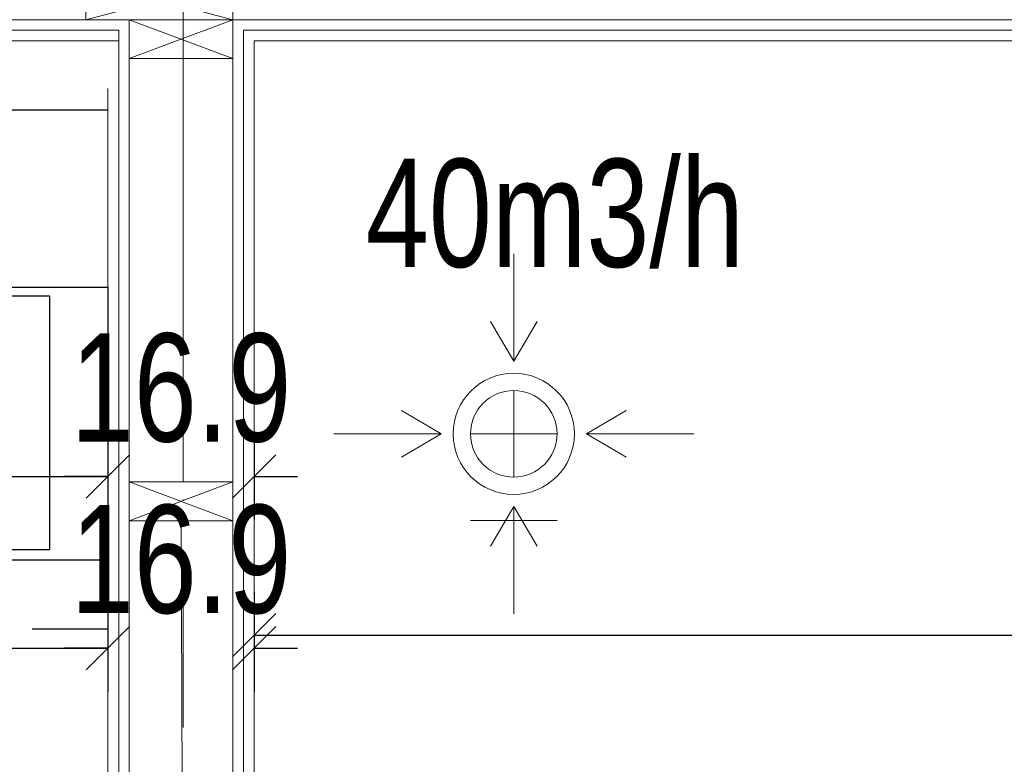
# Model space of a CAD drawing. Header units: inches. Extents: x 0 to 77643, y -44170 to 0.
# Tile 134 of 159: x 72418 to 72531, y -37941 to -37855. Entities that reach past the tile are written whole.
import ezdxf

# ---------------------------------------------------------------- set-up
doc = ezdxf.new("R2010")
doc.units = ezdxf.units.IN
doc.header["$MEASUREMENT"] = 0
for name, pattern in [('DASHDOT', [1, 0.5, -0.25, 0, -0.25]), ('DASHED2', [0.375, 0.25, -0.125]), ('HIDDEN', [0.375, 0.25, -0.125])]:
    doc.linetypes.add(name, pattern=pattern)
doc.layers.get('0').update_dxf_attribs({"lineweight": 0})
doc.layers.get('Defpoints').update_dxf_attribs({"lineweight": 0})
for name, color, linetype, lineweight in [('--proj.wentylacja', 202, 'Continuous', 0), ('p--konst-słupy', 3, 'Continuous', 20), ('p--kuchnia', 11, 'Continuous', 25), ('p--ocieplenie w.wew.', 53, 'Continuous', 0), ('p--opisy dodatkowe', 33, 'Continuous', 0), ('p--osie konstr', 1, 'DASHDOT', 15), ('p--płyta GK', 2, 'Continuous', 0), ('p--wymiary-1-50', 5, 'Continuous', 0), ('p--ściana szkielet', 3, 'Continuous', 0)]:
    doc.layers.add(name, color=color, linetype=linetype, lineweight=lineweight)
doc.styles.add('1-50', font='arial.ttf', dxfattribs={"width": 0.75, "height": 12.5})
doc.styles.add('STYL-1', font='arial.ttf', dxfattribs={"width": 0.75})
doc.linetypes.add('BATTING', pattern='A,0.0001,-0.1,[134,ltypeshp.shx,S=0.1,R=0,X=-0.1,Y=0],-0.2,[134,ltypeshp.shx,S=0.1,R=180,X=0.1,Y=0],-0.1', length=0.4001)
doc.dimstyles.new('1-50', dxfattribs={"dimtxt": 12.5, "dimasz": 5, "dimexe": 5, "dimexo": 5, "dimgap": 0.09, "dimtad": 0, "dimdsep": 46, "dimtxsty": '1-50', "dimblk": 'OBLIQUE', "dimcen": 0.09, "dimadec": 0, "dimazin": 0, "dimtfac": 1, "dimtdec": 4, "dimtix": 1, "dimtofl": 0, "dimtmove": 2, "dimatfit": 3, "dimldrblk": 'OBLIQUE', "dimfxl": 5, "dimfxlon": 1, "dimtvp": 0.8, "dimtolj": 1, "dimtzin": 0, "dimarcsym": 0})

# ---------------------------------------------------------------- blocks, each defined once
blk = doc.blocks.new('_OBLIQUE')
at = {"color": 0, "linetype": 'ByBlock', "lineweight": -2}
for p, q in [((-0.5, -0.5), (0.5, 0.5)), ((0, 0), (0, 0))]:
    blk.add_line(p, q, dxfattribs=at)
blk = doc.blocks.new('*D1869')
at = {"layer": 'Defpoints', "color": 0}
for p in [(72235.52, -37857.02), (72427.72, -37862.52), (72427.72, -37927.19)]:
    blk.add_point(p, dxfattribs=at)
at = {"layer": 'p--wymiary-1-50', "color": 0, "linetype": 'Continuous', "lineweight": -2}
for p, q in [((72235.52, -37922.19), (72235.52, -37932.19)), ((72427.72, -37922.19), (72427.72, -37932.19)), ((72235.52, -37927.19), (72427.72, -37927.19))]:
    blk.add_line(p, q, dxfattribs=at)
at = {"layer": 'p--wymiary-1-50', "color": 0, "lineweight": -2, "xscale": 5, "yscale": 5, "zscale": 5, "rotation": 180}
blk.add_blockref('_OBLIQUE', (72235.52, -37927.19), dxfattribs=at)
at = {"layer": 'p--wymiary-1-50', "color": 0, "lineweight": -2, "xscale": 5, "yscale": 5, "zscale": 5}
blk.add_blockref('_OBLIQUE', (72427.72, -37927.19), dxfattribs=at)
at = {"layer": 'p--wymiary-1-50', "color": 0, "linetype": 'Continuous', "ltscale": 12, "insert": (72331.62, -37916.98), "char_height": 12.5, "attachment_point": 5, "style": '1-50'}
blk.add_mtext('\\A1;192.2', dxfattribs=at)
blk = doc.blocks.new('*D1870')
at = {"layer": 'Defpoints', "color": 0}
for p in [(72444.62, -37857.02), (72427.72, -37862.52), (72444.62, -37927.19)]:
    blk.add_point(p, dxfattribs=at)
at = {"layer": 'p--wymiary-1-50', "color": 0, "linetype": 'Continuous', "lineweight": -2}
for p, q in [((72427.72, -37922.19), (72427.72, -37932.19)), ((72444.62, -37922.19), (72444.62, -37932.19)), ((72427.72, -37927.19), (72422.72, -37927.19)), ((72444.62, -37927.19), (72449.62, -37927.19))]:
    blk.add_line(p, q, dxfattribs=at)
at = {"layer": 'p--wymiary-1-50', "color": 0, "lineweight": -2, "xscale": 5, "yscale": 5, "zscale": 5}
blk.add_blockref('_OBLIQUE', (72427.72, -37927.19), dxfattribs=at)
at = {"layer": 'p--wymiary-1-50', "color": 0, "lineweight": -2, "xscale": 5, "yscale": 5, "zscale": 5, "rotation": 180}
blk.add_blockref('_OBLIQUE', (72444.62, -37927.19), dxfattribs=at)
at = {"layer": 'p--wymiary-1-50', "color": 0, "linetype": 'Continuous', "ltscale": 12, "insert": (72436.17, -37916.98), "char_height": 12.5, "attachment_point": 5, "style": '1-50'}
blk.add_mtext('\\A1;16.9', dxfattribs=at)
blk = doc.blocks.new('*D1871')
at = {"layer": 'Defpoints', "color": 0}
for p in [(72444.62, -37857.02), (72787.72, -37857.02), (72787.72, -37925.69)]:
    blk.add_point(p, dxfattribs=at)
at = {"layer": 'p--wymiary-1-50', "color": 0, "linetype": 'Continuous', "lineweight": -2}
for p, q in [((72444.62, -37920.69), (72444.62, -37930.69)), ((72787.72, -37920.69), (72787.72, -37930.69)), ((72444.62, -37925.69), (72787.72, -37925.69))]:
    blk.add_line(p, q, dxfattribs=at)
at = {"layer": 'p--wymiary-1-50', "color": 0, "lineweight": -2, "xscale": 5, "yscale": 5, "zscale": 5, "rotation": 180}
blk.add_blockref('_OBLIQUE', (72444.62, -37925.69), dxfattribs=at)
at = {"layer": 'p--wymiary-1-50', "color": 0, "lineweight": -2, "xscale": 5, "yscale": 5, "zscale": 5}
blk.add_blockref('_OBLIQUE', (72787.72, -37925.69), dxfattribs=at)
at = {"layer": 'p--wymiary-1-50', "color": 0, "linetype": 'Continuous', "ltscale": 12, "insert": (72616.17, -37915.48), "char_height": 12.5, "attachment_point": 5, "style": '1-50'}
blk.add_mtext('\\A1;343.1', dxfattribs=at)
blk = doc.blocks.new('*D1910')
at = {"layer": 'Defpoints', "color": 0}
for p in [(72333.22, -37857.02), (72427.72, -37862.52), (72427.72, -37907.37)]:
    blk.add_point(p, dxfattribs=at)
at = {"layer": 'p--wymiary-1-50', "color": 0, "linetype": 'Continuous', "lineweight": -2}
for p, q in [((72333.22, -37902.37), (72333.22, -37912.37)), ((72427.72, -37902.37), (72427.72, -37912.37)), ((72333.22, -37907.37), (72427.72, -37907.37))]:
    blk.add_line(p, q, dxfattribs=at)
at = {"layer": 'p--wymiary-1-50', "color": 0, "lineweight": -2, "xscale": 5, "yscale": 5, "zscale": 5, "rotation": 180}
blk.add_blockref('_OBLIQUE', (72333.22, -37907.37), dxfattribs=at)
at = {"layer": 'p--wymiary-1-50', "color": 0, "lineweight": -2, "xscale": 5, "yscale": 5, "zscale": 5}
blk.add_blockref('_OBLIQUE', (72427.72, -37907.37), dxfattribs=at)
at = {"layer": 'p--wymiary-1-50', "color": 0, "linetype": 'Continuous', "ltscale": 12, "insert": (72380.47, -37897.16), "char_height": 12.5, "attachment_point": 5, "style": '1-50'}
blk.add_mtext('\\A1;94.5', dxfattribs=at)
blk = doc.blocks.new('*D1911')
at = {"layer": 'Defpoints', "color": 0}
for p in [(72444.62, -37857.02), (72427.72, -37862.52), (72444.62, -37907.37)]:
    blk.add_point(p, dxfattribs=at)
at = {"layer": 'p--wymiary-1-50', "color": 0, "linetype": 'Continuous', "lineweight": -2}
for p, q in [((72427.72, -37902.37), (72427.72, -37912.37)), ((72444.62, -37902.37), (72444.62, -37912.37)), ((72427.72, -37907.37), (72422.72, -37907.37)), ((72444.62, -37907.37), (72449.62, -37907.37))]:
    blk.add_line(p, q, dxfattribs=at)
at = {"layer": 'p--wymiary-1-50', "color": 0, "lineweight": -2, "xscale": 5, "yscale": 5, "zscale": 5}
blk.add_blockref('_OBLIQUE', (72427.72, -37907.37), dxfattribs=at)
at = {"layer": 'p--wymiary-1-50', "color": 0, "lineweight": -2, "xscale": 5, "yscale": 5, "zscale": 5, "rotation": 180}
blk.add_blockref('_OBLIQUE', (72444.62, -37907.37), dxfattribs=at)
at = {"layer": 'p--wymiary-1-50', "color": 0, "linetype": 'Continuous', "ltscale": 12, "insert": (72436.17, -37897.16), "char_height": 12.5, "attachment_point": 5, "style": '1-50'}
blk.add_mtext('\\A1;16.9', dxfattribs=at)
blk = doc.blocks.new('*D1940')
at = {"layer": 'Defpoints', "color": 0}
for p in [(72405.4, -37857.02), (72428.97, -37857.02), (72427.72, -38097.52)]:
    blk.add_point(p, dxfattribs=at)
at = {"layer": 'p--wymiary-1-50', "color": 0, "linetype": 'Continuous', "lineweight": -2}
for p, q in [((72410.4, -37857.02), (72400.4, -37857.02)), ((72405.4, -38097.52), (72405.4, -37857.02)), ((72410.4, -38097.52), (72400.4, -38097.52))]:
    blk.add_line(p, q, dxfattribs=at)
at = {"layer": 'p--wymiary-1-50', "color": 0, "lineweight": -2, "xscale": 5, "yscale": 5, "zscale": 5}
for p, rotation in [((72405.4, -37857.02), 90), ((72405.4, -38097.52), 270)]:
    blk.add_blockref('_OBLIQUE', p, dxfattribs=dict(at, rotation=rotation))
at = {"layer": 'p--wymiary-1-50', "color": 0, "linetype": 'Continuous', "ltscale": 12, "insert": (72395.19, -37977.27), "char_height": 12.5, "attachment_point": 5, "rotation": 90, "style": '1-50'}
blk.add_mtext('\\A1;240.5', dxfattribs=at)
blk = doc.blocks.new('*D1941')
at = {"layer": 'Defpoints', "color": 0}
for p in [(72405.4, -37823.87), (72436.67, -37823.87), (72428.97, -37857.02)]:
    blk.add_point(p, dxfattribs=at)
at = {"layer": 'p--wymiary-1-50', "color": 0, "linetype": 'Continuous', "lineweight": -2}
for p, q in [((72410.4, -37823.87), (72400.4, -37823.87)), ((72405.4, -37857.02), (72405.4, -37823.87)), ((72410.4, -37857.02), (72400.4, -37857.02))]:
    blk.add_line(p, q, dxfattribs=at)
at = {"layer": 'p--wymiary-1-50', "color": 0, "lineweight": -2, "xscale": 5, "yscale": 5, "zscale": 5}
for p, rotation in [((72405.4, -37823.87), 90), ((72405.4, -37857.02), 270)]:
    blk.add_blockref('_OBLIQUE', p, dxfattribs=dict(at, rotation=rotation))
at = {"layer": 'p--wymiary-1-50', "color": 0, "linetype": 'Continuous', "ltscale": 12, "insert": (72395.19, -37840.45), "char_height": 12.5, "attachment_point": 5, "rotation": 90, "style": '1-50'}
blk.add_mtext('\\A1;33.15', dxfattribs=at)
blk = doc.blocks.new('*D1972')
at = {"layer": 'Defpoints', "color": 0}
for p in [(72878.44, -37844.82), (72914.83, -37844.82), (72436.42, -38105.97)]:
    blk.add_point(p, dxfattribs=at)
at = {"layer": 'p--wymiary-1-50', "color": 0, "linetype": 'Continuous', "lineweight": -2}
for p, q in [((72909.83, -37844.82), (72919.83, -37844.82)), ((72914.83, -38105.97), (72914.83, -37844.82)), ((72909.83, -38105.97), (72919.83, -38105.97))]:
    blk.add_line(p, q, dxfattribs=at)
at = {"layer": 'p--wymiary-1-50', "color": 0, "lineweight": -2, "xscale": 5, "yscale": 5, "zscale": 5}
for p, rotation in [((72914.83, -37844.82), 90), ((72914.83, -38105.97), 270)]:
    blk.add_blockref('_OBLIQUE', p, dxfattribs=dict(at, rotation=rotation))
at = {"layer": 'p--wymiary-1-50', "color": 0, "linetype": 'Continuous', "ltscale": 12, "insert": (72904.62, -37975.4), "char_height": 12.5, "attachment_point": 5, "rotation": 90, "style": '1-50'}
blk.add_mtext('\\A1;261.15', dxfattribs=at)
blk = doc.blocks.new('ukł.słupów')
for p, q in [((810.1, 642.5), (793.1, 647)), ((810.1, 647), (793.1, 642.5)), ((810.1, 638), (798.1, 642.5)), ((810.1, 642.5), (798.1, 638)), ((810.1, 584.6), (798.1, 589.1)), ((810.1, 589.1), (798.1, 584.6))]:
    blk.add_line(p, q)
for points in [[(810.1, 647), (793.1, 647), (793.1, 642.5), (810.1, 642.5)], [(810.1, 642.5), (798.1, 642.5), (798.1, 638), (810.1, 638)], [(810.1, 589.1), (798.1, 589.1), (798.1, 584.6), (810.1, 584.6)]]:
    blk.add_lwpolyline(points, close=True)
blk = doc.blocks.new('kuchenka_16')
for points in [[(0, 0), (31.55, 0), (31.55, -60), (0, -60)], [(1, -6.74), (30.35, -6.74), (30.35, -59), (1, -59)], [(5.7, -60), (10.19, -60), (10.19, -61.31), (5.7, -61.31)], [(15.11, -60), (19.61, -60), (19.61, -61.31), (15.11, -61.31)], [(21.75, -60), (26.24, -60), (26.24, -61.31), (21.75, -61.31)]]:
    blk.add_lwpolyline(points, close=True)
at = {"linetype": 'DASHED2'}
for centre, radius in [((15.38, -21.95), 10.13), ((15.38, -21.95), 8.13), ((15.38, -47.09), 7.23), ((15.38, -47.09), 5.23)]:
    blk.add_circle(centre, radius, dxfattribs=at)
blk = doc.blocks.new('Z-went-wers.3-parter-cz.1')
for p, q in [((-313.11, -37.04), (-313.11, -24.61)), ((-313.11, -37.01), (-315.8, -32.43)), ((-313.11, -37.01), (-310.42, -32.43)), ((-313.11, -40.41), (-313.11, -50.41)), ((-321.51, -45.41), (-326.1, -42.72)), ((-304.71, -45.41), (-300.12, -42.72)), ((-321.49, -45.41), (-333.91, -45.41)), ((-321.51, -45.41), (-326.1, -48.1)), ((-318.11, -45.41), (-308.11, -45.41)), ((-318.11, -45.41), (-308.11, -45.41)), ((-318.11, -45.41), (-308.11, -45.41)), ((-318.11, -45.41), (-308.11, -45.41)), ((-304.73, -45.41), (-292.31, -45.41)), ((-304.71, -45.41), (-300.12, -48.1)), ((-313.11, -53.82), (-315.8, -58.4)), ((-313.11, -53.79), (-313.11, -66.22)), ((-313.11, -53.82), (-310.42, -58.4)), ((-318.11, -55.41), (-308.11, -55.41))]:
    blk.add_line(p, q)
for radius, start, end in [(7, 0, 180), (7, 0, 180), (5, 0, 180), (5, 0, 180), (5, 0, 180), (5, 0, 180), (5, 0, 180), (5, 0, 180), (7, 180, 0), (5, 180, 0), (5, 180, 0), (5, 180, 0), (5, 180, 0)]:
    blk.add_arc((-313.11, -45.41), radius, start, end)
at = {"insert": (-330.2, -13.63), "char_height": 12.5, "width": 177.1707, "attachment_point": 1, "style": 'STYL-1'}
blk.add_mtext('40m3/h', dxfattribs=at)

msp = doc.modelspace()

# ---------------------------------------------------------------- linework, layer by layer
at = {"layer": 'p--kuchnia', "linetype": 'Continuous', "ltscale": 35}
msp.add_line((72427.72132, -37865.02054), (72367.72132, -37865.02054), dxfattribs=at)
at = {"layer": 'p--kuchnia', "linetype": 'HIDDEN', "ltscale": 35}
msp.add_line((72427.72132, -37925.02054), (72367.72132, -37925.02054), dxfattribs=at)
at = {"layer": 'p--ocieplenie w.wew.', "linetype": 'BATTING', "ltscale": 12}
for p, q in [((72436.42132, -37859.07054), (72436.42132, -37907.97054)), ((72436.17132, -37912.47054), (72436.42132, -37970.47054))]:
    msp.add_line(p, q, dxfattribs=at)
at = {"layer": 'p--osie konstr', "linetype": 'DASHDOT', "ltscale": 35}
msp.add_line((72436.42132, -38357.57054), (72436.42132, -37773.87054), dxfattribs=at)
at = {"layer": 'p--płyta GK', "ltscale": 35}
for p, q in [((72333.22132, -37855.77054), (72428.97132, -37855.77054)), ((72428.97132, -38098.77054), (72428.97132, -37855.77054)), ((72443.37132, -37855.77054), (72788.97132, -37855.77054)), ((72443.37132, -38023.27054), (72443.37132, -37855.77054)), ((72333.22132, -37857.02054), (72428.97132, -37857.02054)), ((72444.62132, -38022.02054), (72444.62132, -37857.02054)), ((72444.62132, -37857.02054), (72787.72132, -37857.02054)), ((72427.72132, -38097.52054), (72427.72132, -37862.52054))]:
    msp.add_line(p, q, dxfattribs=at)
at = {"layer": 'p--ściana szkielet', "ltscale": 35}
for p, q in [((72333.22132, -37854.57054), (72809.67132, -37854.57054)), ((72430.17132, -38144.42054), (72430.17132, -37854.57054)), ((72442.17132, -38144.42054), (72442.17132, -37854.57054))]:
    msp.add_line(p, q, dxfattribs=at)

# ---------------------------------------------------------------- block references
at = {"layer": '--proj.wentylacja', "linetype": 'Continuous', "ltscale": 12}
msp.add_blockref('Z-went-wers.3-parter-cz.1', (72787.72132, -37857.02054), dxfattribs=at)
at = {"layer": 'p--konst-słupy'}
msp.add_blockref('ukł.słupów', (71632.07132, -38497.07054), dxfattribs=at)
at = {"layer": 'p--kuchnia', "linetype": 'Continuous', "ltscale": 35, "rotation": 270}
msp.add_blockref('kuchenka_16', (72427.72132, -37885.46839), dxfattribs=at)

# ---------------------------------------------------------------- texts
at = {"layer": 'p--opisy dodatkowe', "insert": (72238.93537, -37926.83895), "char_height": 12.5, "width": 264.7596437, "attachment_point": 1, "style": 'STYL-1'}
msp.add_mtext('pion \\Pkanalizacji sanitarnej K1\\Pobudowa płytą GKFI', dxfattribs=at)

# ---------------------------------------------------------------- dimensions: what is measured, and where the dimension line sits
at = {"layer": 'p--wymiary-1-50', "linetype": 'Continuous'}
for base, p1, p2, picture, middle in [((72405.40278, -37823.87054), (72428.97132, -37857.02054), (72436.67132, -37823.87054), '*D1941', (72395.19278, -37840.44554)), ((72405.40278, -37857.02054), (72427.72132, -38097.52054), (72428.97132, -37857.02054), '*D1940', (72395.19278, -37977.27054))]:
    dim = msp.add_linear_dim(base=base, p1=p1, p2=p2, angle=90, dimstyle='1-50', dxfattribs=at)
    dim.commit()
    dim.dimension.update_dxf_attribs({"geometry": picture, "text_midpoint": middle})
dim = msp.add_linear_dim(base=(72914.83014, -37844.82054), p1=(72436.42132, -38105.97054), p2=(72878.43789, -37844.82054), angle=90, dimstyle='1-50', override={"dimtxt": 12.5}, dxfattribs=at)
dim.commit()
dim.dimension.update_dxf_attribs({"geometry": '*D1972', "text_midpoint": (72904.62014, -37975.39554)})
for base, p1, p2, picture, middle in [((72427.72132, -37927.18929), (72235.52132, -37857.02054), (72427.72132, -37862.52054), '*D1869', (72331.62132, -37916.97929)), ((72427.72132, -37907.37277), (72333.22132, -37857.02054), (72427.72132, -37862.52054), '*D1910', (72380.47132, -37897.16277)), ((72444.62132, -37927.18929), (72427.72132, -37862.52054), (72444.62132, -37857.02054), '*D1870', (72436.17132, -37916.97929)), ((72444.62132, -37907.37277), (72427.72132, -37862.52054), (72444.62132, -37857.02054), '*D1911', (72436.17132, -37897.16277)), ((72787.72132, -37925.68929), (72444.62132, -37857.02054), (72787.72132, -37857.02054), '*D1871', (72616.17132, -37915.47929))]:
    dim = msp.add_linear_dim(base=base, p1=p1, p2=p2, dimstyle='1-50', dxfattribs=at)
    dim.commit()
    dim.dimension.update_dxf_attribs({"geometry": picture, "text_midpoint": middle})

doc.saveas('drawing.dxf')
